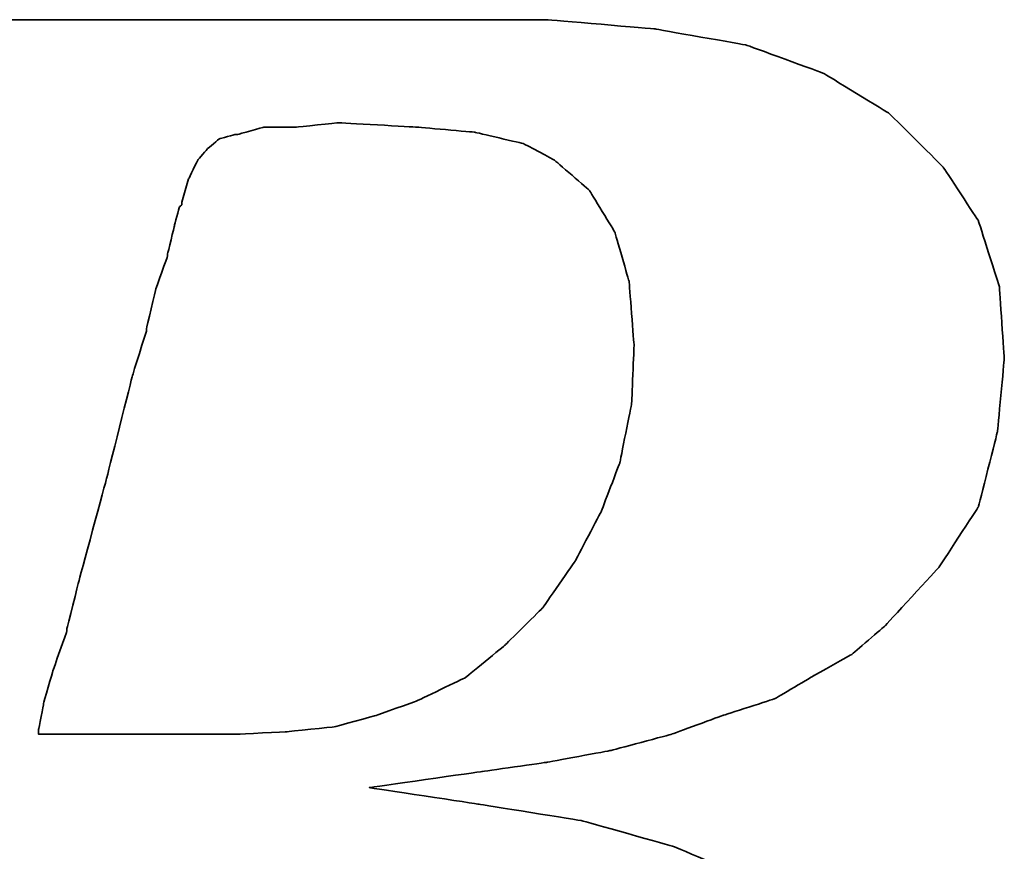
# Model space of a CAD drawing. Header units: millimetres. Extents: x -115 to 753, y -125 to 121.
# Tile 29 of 96: x 245.11 to 247.16, y 7 to 8.73. Entities that reach past the tile are written whole.
import ezdxf

# ---------------------------------------------------------------- set-up
doc = ezdxf.new("R2010")
doc.units = ezdxf.units.MM
doc.layers.add('DIM', color=4, linetype='Continuous')
doc.layers.add('layer 1', color=7, linetype='Continuous')

# ---------------------------------------------------------------- blocks, each defined once
blk = doc.blocks.new('TBI MOTION logo(完整正式版)')
at = {"layer": 'layer 1', "color": 22, "lineweight": 35}
for points, knots in [([(-64.65375, -6.86375), (-64.65375, -6.86375), (-64.84375, -7.29625), (-64.84375, -7.29625), (-64.84375, -7.29625), (-64.84375, -7.29625), (-64.86875, -7.34375), (-64.86875, -7.34375), (-64.86875, -7.34375), (-64.86875, -7.34375), (-64.86875, -7.36875), (-64.86875, -7.36875), (-64.86875, -7.36875), (-64.86875, -7.36875), (-65.15375, -7.65375), (-65.15375, -7.65375), (-65.15375, -7.65375), (-65.15375, -7.65375), (-65.17875, -7.65375), (-65.17875, -7.65375), (-65.17875, -7.65375), (-65.17875, -7.65375), (-65.20375, -7.67875), (-65.20375, -7.67875), (-65.20375, -7.67875), (-65.20375, -7.67875), (-65.58875, -7.87125), (-65.58875, -7.87125), (-65.58875, -7.87125), (-65.58875, -7.87125), (-65.63375, -7.87125), (-65.63375, -7.87125), (-65.63375, -7.87125), (-65.63375, -7.87125), (-65.65875, -7.89375), (-65.65875, -7.89375), (-65.65875, -7.89375), (-65.65875, -7.89375), (-66.09375, -7.94375), (-66.09375, -7.94375), (-66.09375, -7.94375), (-66.09375, -7.94375), (-66.11375, -7.94375), (-66.11375, -7.94375), (-66.11375, -7.94375), (-66.11375, -7.94375), (-66.16375, -7.94375), (-66.16375, -7.94375), (-66.16375, -7.94375), (-66.16375, -7.94375), (-66.30875, -7.94375), (-66.30875, -7.94375), (-66.30875, -7.94375), (-66.30875, -7.94375), (-66.69375, -7.94375), (-66.69375, -7.94375), (-66.69375, -7.94375), (-66.69375, -7.94375), (-67.07375, -7.94375), (-67.07375, -7.94375), (-67.07375, -7.94375), (-67.07375, -7.94375), (-67.12375, -7.94375), (-67.12375, -7.94375), (-67.12375, -7.94375), (-67.12375, -7.94375), (-67.12375, -7.96625), (-67.12375, -7.96625), (-67.12375, -7.96625), (-67.12375, -7.96625), (-67.14875, -7.99125), (-67.14875, -7.99125), (-67.14875, -7.99125), (-67.14875, -7.99125), (-67.24375, -8.34875), (-67.24375, -8.34875), (-67.24375, -8.34875), (-67.24375, -8.34875), (-67.31375, -8.68625), (-67.31375, -8.68625), (-67.31375, -8.68625), (-67.31375, -8.68625), (-67.26875, -8.68625), (-67.26875, -8.68625), (-67.26875, -8.68625), (-67.26875, -8.68625), (-67.07375, -8.68625), (-67.07375, -8.68625), (-67.07375, -8.68625), (-67.07375, -8.68625), (-66.54875, -8.68625), (-66.54875, -8.68625), (-66.54875, -8.68625), (-66.54875, -8.68625), (-65.82625, -8.68625), (-65.82625, -8.68625), (-65.82625, -8.68625), (-65.82625, -8.68625), (-65.01375, -8.68625), (-65.01375, -8.68625), (-65.01375, -8.68625), (-65.01375, -8.68625), (-64.05375, -8.68625), (-64.05375, -8.68625), (-64.05375, -8.68625), (-64.05375, -8.68625), (-62.08375, -8.68625), (-62.08375, -8.68625), (-62.08375, -8.68625), (-62.08375, -8.68625), (-60.06875, -8.68625), (-60.06875, -8.68625), (-60.06875, -8.68625), (-60.06875, -8.68625), (-59.10875, -8.68625), (-59.10875, -8.68625), (-59.10875, -8.68625), (-59.10875, -8.68625), (-58.29375, -8.68625), (-58.29375, -8.68625), (-58.29375, -8.68625), (-58.29375, -8.68625), (-57.57375, -8.68625), (-57.57375, -8.68625), (-57.57375, -8.68625), (-57.57375, -8.68625), (-57.04875, -8.68625), (-57.04875, -8.68625), (-57.04875, -8.68625), (-57.04875, -8.68625), (-56.85375, -8.68625), (-56.85375, -8.68625), (-56.85375, -8.68625), (-56.85375, -8.68625), (-56.70875, -8.68625), (-56.70875, -8.68625), (-56.70875, -8.68625), (-56.70875, -8.68625), (-56.61375, -8.68625), (-56.61375, -8.68625), (-56.61375, -8.68625), (-56.61375, -8.68625), (-56.56875, -8.68625), (-56.56875, -8.68625), (-56.56875, -8.68625), (-56.56875, -8.68625), (-55.65375, -8.63875), (-55.65375, -8.63875), (-55.65375, -8.63875), (-55.65375, -8.63875), (-54.76875, -8.51875), (-54.76875, -8.51875), (-54.76875, -8.51875), (-54.76875, -8.51875), (-53.90375, -8.30375), (-53.90375, -8.30375), (-53.90375, -8.30375), (-53.90375, -8.30375), (-53.08875, -8.03875), (-53.08875, -8.03875), (-53.08875, -8.03875), (-53.08875, -8.03875), (-52.34375, -7.65375), (-52.34375, -7.65375), (-52.34375, -7.65375), (-52.34375, -7.65375), (-51.69875, -7.29625), (-51.69875, -7.29625), (-51.69875, -7.29625), (-51.69875, -7.29625), (-51.21875, -6.91125), (-51.21875, -6.91125), (-51.21875, -6.91125), (-51.21875, -6.91125), (-50.83375, -6.50375), (-50.83375, -6.50375), (-50.83375, -6.50375), (-50.83375, -6.50375), (-50.44875, -5.94875), (-50.44875, -5.94875), (-50.44875, -5.94875), (-50.44875, -5.94875), (-50.13875, -5.30375), (-50.13875, -5.30375), (-50.13875, -5.30375), (-50.13875, -5.30375), (-49.99375, -4.65375), (-49.99375, -4.65375), (-49.99375, -4.65375), (-49.99375, -4.65375), (-49.92375, -3.98375), (-49.92375, -3.98375), (-49.92375, -3.98375), (-49.92375, -3.98375), (-49.99375, -3.19374), (-49.99375, -3.19374), (-49.99375, -3.19374), (-49.99375, -3.19374), (-50.23374, -2.44874), (-50.23374, -2.44874), (-50.23374, -2.44874), (-50.23374, -2.44874), (-50.59375, -1.87374), (-50.59375, -1.87374), (-50.59375, -1.87374), (-50.59375, -1.87374), (-51.09875, -1.31874), (-51.09875, -1.31874), (-51.09875, -1.31874), (-51.09875, -1.31874), (-51.74375, -0.81875), (-51.74375, -0.81875), (-51.74375, -0.81875), (-51.74375, -0.81875), (-52.53875, -0.48125), (-52.53875, -0.48125), (-52.53875, -0.48125), (-52.53875, -0.48125), (-53.47375, -0.21875), (-53.47375, -0.21875), (-53.47375, -0.21875), (-53.47375, -0.21875), (-54.52875, -0.04874), (-54.52875, -0.04874), (-54.52875, -0.04874), (-54.52875, -0.04874), (-55.65375, 0.12125), (-55.65375, 0.12125), (-55.65375, 0.12125), (-55.65375, 0.12125), (-54.50375, 0.28624), (-54.50375, 0.28624), (-54.50375, 0.28624), (-54.50375, 0.28624), (-53.83375, 0.38124), (-53.83375, 0.38124), (-53.83375, 0.38124), (-53.83375, 0.38124), (-53.18375, 0.50125), (-53.18375, 0.50125), (-53.18375, 0.50125), (-53.18375, 0.50125), (-52.55875, 0.66874), (-52.55875, 0.66874), (-52.55875, 0.66874), (-52.55875, 0.66874), (-52.03375, 0.86124), (-52.03375, 0.86124), (-52.03375, 0.86124), (-52.03375, 0.86124), (-51.50374, 1.03124), (-51.50374, 1.03124), (-51.50374, 1.03124), (-51.50374, 1.03124), (-51.09875, 1.27125), (-51.09875, 1.27125), (-51.09875, 1.27125), (-51.09875, 1.27125), (-50.71375, 1.48624), (-50.71375, 1.48624), (-50.71375, 1.48624), (-50.71375, 1.48624), (-50.37625, 1.77625), (-50.37625, 1.77625), (-50.37625, 1.77625), (-50.37625, 1.77625), (-49.82375, 2.37625), (-49.82375, 2.37625), (-49.82375, 2.37625), (-49.82375, 2.37625), (-49.41875, 2.99625), (-49.41875, 2.99625), (-49.41875, 2.99625), (-49.41875, 2.99625), (-49.22375, 3.76625), (-49.22375, 3.76625), (-49.22375, 3.76625), (-49.22375, 3.76625), (-49.15375, 4.50874), (-49.15375, 4.50874), (-49.15375, 4.50874), (-49.15375, 4.50874), (-49.20375, 5.25125), (-49.20375, 5.25125), (-49.20375, 5.25125), (-49.20375, 5.25125), (-49.41875, 5.92625), (-49.41875, 5.92625), (-49.41875, 5.92625), (-49.41875, 5.92625), (-49.77875, 6.47625), (-49.77875, 6.47625), (-49.77875, 6.47625), (-49.77875, 6.47625), (-50.33125, 7.02624), (-50.33125, 7.02624), (-50.33125, 7.02624), (-50.33125, 7.02624), (-51.00125, 7.43625), (-51.00125, 7.43625), (-51.00125, 7.43625), (-51.00125, 7.43625), (-51.79375, 7.72625), (-51.79375, 7.72625), (-51.79375, 7.72625), (-51.79375, 7.72625), (-52.72875, 7.89124), (-52.72875, 7.89124), (-52.72875, 7.89124), (-52.72875, 7.89124), (-53.83375, 7.98625), (-53.83375, 7.98625), (-53.83375, 7.98625), (-53.83375, 7.98625), (-53.92875, 7.98625), (-53.92875, 7.98625), (-53.92875, 7.98625), (-53.92875, 7.98625), (-54.26375, 7.98625), (-54.26375, 7.98625), (-54.26375, 7.98625), (-54.26375, 7.98625), (-54.74375, 7.98625), (-54.74375, 7.98625), (-54.74375, 7.98625), (-54.74375, 7.98625), (-55.36875, 7.98625), (-55.36875, 7.98625), (-55.36875, 7.98625), (-55.36875, 7.98625), (-56.13375, 7.98625), (-56.13375, 7.98625), (-56.13375, 7.98625), (-56.13375, 7.98625), (-56.94875, 7.98625), (-56.94875, 7.98625), (-56.94875, 7.98625), (-56.94875, 7.98625), (-58.77625, 7.98625), (-58.77625, 7.98625), (-58.77625, 7.98625), (-58.77625, 7.98625), (-60.59875, 7.98625), (-60.59875, 7.98625), (-60.59875, 7.98625), (-60.59875, 7.98625), (-61.41375, 7.98625), (-61.41375, 7.98625), (-61.41375, 7.98625), (-61.41375, 7.98625), (-62.17875, 7.98625), (-62.17875, 7.98625), (-62.17875, 7.98625), (-62.17875, 7.98625), (-62.80375, 7.98625), (-62.80375, 7.98625), (-62.80375, 7.98625), (-62.80375, 7.98625), (-63.30625, 7.98625), (-63.30625, 7.98625), (-63.30625, 7.98625), (-63.30625, 7.98625), (-63.57375, 7.98625), (-63.57375, 7.98625), (-63.57375, 7.98625), (-63.57375, 7.98625), (-63.57375, 7.96375), (-63.57375, 7.96375), (-63.57375, 7.96375), (-63.57375, 7.96375), (-63.59875, 7.94125), (-63.59875, 7.94125), (-63.59875, 7.94125), (-63.59875, 7.94125), (-63.69375, 7.55625), (-63.69375, 7.55625), (-63.69375, 7.55625), (-63.69375, 7.55625), (-63.76375, 7.24624), (-63.76375, 7.24624), (-63.76375, 7.24624), (-63.76375, 7.24624), (-63.23875, 7.24624), (-63.23875, 7.24624), (-63.23875, 7.24624), (-63.23875, 7.24624), (-62.75875, 7.24624), (-62.75875, 7.24624), (-62.75875, 7.24624), (-62.75875, 7.24624), (-62.61125, 7.24624), (-62.61125, 7.24624), (-62.61125, 7.24624), (-62.61125, 7.24624), (-62.56625, 7.24624), (-62.56625, 7.24624), (-62.56625, 7.24624), (-62.56625, 7.24624), (-62.22875, 7.24624), (-62.22875, 7.24624), (-62.22875, 7.24624), (-62.22875, 7.24624), (-62.20375, 7.24624), (-62.20375, 7.24624), (-62.20375, 7.24624), (-62.20375, 7.24624), (-62.17875, 7.21875), (-62.17875, 7.21875), (-62.17875, 7.21875), (-62.17875, 7.21875), (-61.96375, 7.17125), (-61.96375, 7.17125), (-61.96375, 7.17125), (-61.96375, 7.17125), (-61.72375, 7.12624), (-61.72375, 7.12624), (-61.72375, 7.12624), (-61.72375, 7.12624), (-61.70375, 7.12624), (-61.70375, 7.12624), (-61.70375, 7.12624), (-61.70375, 7.12624), (-61.55875, 7.07624), (-61.55875, 7.07624), (-61.55875, 7.07624), (-61.55875, 7.07624), (-61.50875, 7.07624), (-61.50875, 7.07624), (-61.50875, 7.07624), (-61.50875, 7.07624), (-61.48375, 7.02624), (-61.48375, 7.02624), (-61.48375, 7.02624), (-61.48375, 7.02624), (-61.31875, 6.83375), (-61.31875, 6.83375), (-61.31875, 6.83375), (-61.31875, 6.83375), (-61.29375, 6.81125), (-61.29375, 6.81125), (-61.29375, 6.81125), (-61.29375, 6.81125), (-61.29375, 6.78625), (-61.29375, 6.78625), (-61.29375, 6.78625), (-61.29375, 6.78625), (-61.19875, 6.50124), (-61.19875, 6.50124), (-61.19875, 6.50124), (-61.19875, 6.50124), (-61.17375, 6.45124), (-61.17375, 6.45124), (-61.17375, 6.45124), (-61.17375, 6.45124), (-61.19875, 6.40625), (-61.19875, 6.40625), (-61.19875, 6.40625), (-61.19875, 6.40625), (-61.26875, 5.99624), (-61.26875, 5.99624), (-61.26875, 5.99624), (-61.26875, 5.99624), (-61.26875, 5.85125), (-61.26875, 5.85125), (-61.26875, 5.85125), (-61.26875, 5.85125), (-61.26875, 5.82625), (-61.26875, 5.82625), (-61.26875, 5.82625), (-61.26875, 5.82625), (-61.29375, 5.80625), (-61.29375, 5.80625), (-61.29375, 5.80625), (-61.29375, 5.80625), (-61.34125, 5.66125), (-61.34125, 5.66125), (-61.34125, 5.66125), (-61.34125, 5.66125), (-61.41375, 5.44625), (-61.41375, 5.44625), (-61.41375, 5.44625), (-61.41375, 5.44625), (-61.48375, 5.15625), (-61.48375, 5.15625), (-61.48375, 5.15625), (-61.48375, 5.15625), (-61.58375, 4.82124), (-61.58375, 4.82124), (-61.58375, 4.82124), (-61.58375, 4.82124), (-61.79875, 4.00375), (-61.79875, 4.00375), (-61.79875, 4.00375), (-61.79875, 4.00375), (-62.05875, 2.99625), (-62.05875, 2.99625), (-62.05875, 2.99625), (-62.05875, 2.99625), (-62.34875, 1.91625), (-62.34875, 1.91625), (-62.34875, 1.91625), (-62.34875, 1.91625), (-62.97375, -0.41124), (-62.97375, -0.41124), (-62.97375, -0.41124), (-62.97375, -0.41124), (-63.59875, -2.75875), (-63.59875, -2.75875), (-63.59875, -2.75875), (-63.59875, -2.75875), (-63.88375, -3.86374), (-63.88375, -3.86374), (-63.88375, -3.86374), (-63.88375, -3.86374), (-64.14875, -4.82374), (-64.14875, -4.82374), (-64.14875, -4.82374), (-64.14875, -4.82374), (-64.36375, -5.64125), (-64.36375, -5.64125), (-64.36375, -5.64125), (-64.36375, -5.64125), (-64.43625, -5.97625), (-64.43625, -5.97625), (-64.43625, -5.97625), (-64.43625, -5.97625), (-64.50875, -6.28625), (-64.50875, -6.28625), (-64.50875, -6.28625), (-64.50875, -6.28625), (-64.50875, -6.30875), (-64.50875, -6.30875), (-64.50875, -6.30875), (-64.50875, -6.30875), (-64.57875, -6.50375), (-64.57875, -6.50375), (-64.57875, -6.50375), (-64.57875, -6.50375), (-64.62875, -6.69625), (-64.62875, -6.69625), (-64.62875, -6.69625), (-64.62875, -6.69625), (-64.62875, -6.76875), (-64.62875, -6.76875), (-64.62875, -6.76875), (-64.62875, -6.76875), (-64.62875, -6.81375), (-64.62875, -6.81375), (-64.62875, -6.81375), (-64.62875, -6.81375), (-64.62875, -6.83875), (-64.62875, -6.83875), (-64.62875, -6.83875), (-64.62875, -6.83875), (-64.65375, -6.86375), (-64.65375, -6.86375)], [0, 0, 0, 0, 0.00719424, 0.00719424, 0.00719424, 0.00719425, 0.01438849, 0.01438849, 0.01438849, 0.0143885, 0.02158273, 0.02158273, 0.02158273, 0.02158274, 0.02877698, 0.02877698, 0.02877698, 0.02877699, 0.03597122, 0.03597122, 0.03597122, 0.03597123, 0.04316547, 0.04316547, 0.04316547, 0.04316548, 0.05035971, 0.05035971, 0.05035971, 0.05035972, 0.05755396, 0.05755396, 0.05755396, 0.05755397, 0.0647482, 0.0647482, 0.0647482, 0.06474821, 0.07194245, 0.07194245, 0.07194245, 0.07194246, 0.07913669, 0.07913669, 0.07913669, 0.0791367, 0.08633094, 0.08633094, 0.08633094, 0.08633095, 0.09352518, 0.09352518, 0.09352518, 0.09352519, 0.10071942, 0.10071942, 0.10071942, 0.10071943, 0.10791367, 0.10791367, 0.10791367, 0.10791368, 0.11510791, 0.11510791, 0.11510791, 0.11510792, 0.12230216, 0.12230216, 0.12230216, 0.12230217, 0.1294964, 0.1294964, 0.1294964, 0.12949641, 0.13669065, 0.13669065, 0.13669065, 0.13669066, 0.14388489, 0.14388489, 0.14388489, 0.1438849, 0.15107914, 0.15107914, 0.15107914, 0.15107915, 0.15827338, 0.15827338, 0.15827338, 0.15827339, 0.16546763, 0.16546763, 0.16546763, 0.16546764, 0.17266187, 0.17266187, 0.17266187, 0.17266188, 0.17985612, 0.17985612, 0.17985612, 0.17985613, 0.18705036, 0.18705036, 0.18705036, 0.18705037, 0.1942446, 0.1942446, 0.1942446, 0.19424461, 0.20143885, 0.20143885, 0.20143885, 0.20143886, 0.20863309, 0.20863309, 0.20863309, 0.2086331, 0.21582734, 0.21582734, 0.21582734, 0.21582735, 0.22302158, 0.22302158, 0.22302158, 0.22302159, 0.23021583, 0.23021583, 0.23021583, 0.23021584, 0.23741007, 0.23741007, 0.23741007, 0.23741008, 0.24460432, 0.24460432, 0.24460432, 0.24460433, 0.25179856, 0.25179856, 0.25179856, 0.25179857, 0.25899281, 0.25899281, 0.25899281, 0.25899282, 0.26618705, 0.26618705, 0.26618705, 0.26618706, 0.27338129, 0.27338129, 0.27338129, 0.2733813, 0.28057554, 0.28057554, 0.28057554, 0.28057555, 0.28776978, 0.28776978, 0.28776978, 0.28776979, 0.29496403, 0.29496403, 0.29496403, 0.29496404, 0.30215827, 0.30215827, 0.30215827, 0.30215828, 0.30935252, 0.30935252, 0.30935252, 0.30935253, 0.31654676, 0.31654676, 0.31654676, 0.31654677, 0.32374101, 0.32374101, 0.32374101, 0.32374102, 0.33093525, 0.33093525, 0.33093525, 0.33093526, 0.3381295, 0.3381295, 0.3381295, 0.33812951, 0.34532374, 0.34532374, 0.34532374, 0.34532375, 0.35251799, 0.35251799, 0.35251799, 0.352518, 0.35971223, 0.35971223, 0.35971223, 0.35971224, 0.36690647, 0.36690647, 0.36690647, 0.36690648, 0.37410072, 0.37410072, 0.37410072, 0.37410073, 0.38129496, 0.38129496, 0.38129496, 0.38129497, 0.38848921, 0.38848921, 0.38848921, 0.38848922, 0.39568345, 0.39568345, 0.39568345, 0.39568346, 0.4028777, 0.4028777, 0.4028777, 0.40287771, 0.41007194, 0.41007194, 0.41007194, 0.41007195, 0.41726619, 0.41726619, 0.41726619, 0.4172662, 0.42446043, 0.42446043, 0.42446043, 0.42446044, 0.43165468, 0.43165468, 0.43165468, 0.43165469, 0.43884892, 0.43884892, 0.43884892, 0.43884893, 0.44604317, 0.44604317, 0.44604317, 0.44604318, 0.45323741, 0.45323741, 0.45323741, 0.45323742, 0.46043165, 0.46043165, 0.46043165, 0.46043166, 0.4676259, 0.4676259, 0.4676259, 0.46762591, 0.47482014, 0.47482014, 0.47482014, 0.47482015, 0.48201439, 0.48201439, 0.48201439, 0.4820144, 0.48920863, 0.48920863, 0.48920863, 0.48920864, 0.49640288, 0.49640288, 0.49640288, 0.49640289, 0.50359712, 0.50359712, 0.50359712, 0.50359713, 0.51079137, 0.51079137, 0.51079137, 0.51079138, 0.51798561, 0.51798561, 0.51798561, 0.51798562, 0.52517986, 0.52517986, 0.52517986, 0.52517987, 0.5323741, 0.5323741, 0.5323741, 0.53237411, 0.53956835, 0.53956835, 0.53956835, 0.53956836, 0.54676259, 0.54676259, 0.54676259, 0.5467626, 0.55395683, 0.55395683, 0.55395683, 0.55395684, 0.56115108, 0.56115108, 0.56115108, 0.56115109, 0.56834532, 0.56834532, 0.56834532, 0.56834533, 0.57553957, 0.57553957, 0.57553957, 0.57553958, 0.58273381, 0.58273381, 0.58273381, 0.58273382, 0.58992806, 0.58992806, 0.58992806, 0.58992807, 0.5971223, 0.5971223, 0.5971223, 0.59712231, 0.60431655, 0.60431655, 0.60431655, 0.60431656, 0.61151079, 0.61151079, 0.61151079, 0.6115108, 0.61870504, 0.61870504, 0.61870504, 0.61870505, 0.62589928, 0.62589928, 0.62589928, 0.62589929, 0.63309353, 0.63309353, 0.63309353, 0.63309354, 0.64028777, 0.64028777, 0.64028777, 0.64028778, 0.64748201, 0.64748201, 0.64748201, 0.64748202, 0.65467626, 0.65467626, 0.65467626, 0.65467627, 0.6618705, 0.6618705, 0.6618705, 0.66187051, 0.66906475, 0.66906475, 0.66906475, 0.66906476, 0.67625899, 0.67625899, 0.67625899, 0.676259, 0.68345324, 0.68345324, 0.68345324, 0.68345325, 0.69064748, 0.69064748, 0.69064748, 0.69064749, 0.69784173, 0.69784173, 0.69784173, 0.69784174, 0.70503597, 0.70503597, 0.70503597, 0.70503598, 0.71223022, 0.71223022, 0.71223022, 0.71223023, 0.71942446, 0.71942446, 0.71942446, 0.71942447, 0.72661871, 0.72661871, 0.72661871, 0.72661872, 0.73381295, 0.73381295, 0.73381295, 0.73381296, 0.74100719, 0.74100719, 0.74100719, 0.7410072, 0.74820144, 0.74820144, 0.74820144, 0.74820145, 0.75539568, 0.75539568, 0.75539568, 0.75539569, 0.76258993, 0.76258993, 0.76258993, 0.76258994, 0.76978417, 0.76978417, 0.76978417, 0.76978418, 0.77697842, 0.77697842, 0.77697842, 0.77697843, 0.78417266, 0.78417266, 0.78417266, 0.78417267, 0.79136691, 0.79136691, 0.79136691, 0.79136692, 0.79856115, 0.79856115, 0.79856115, 0.79856116, 0.8057554, 0.8057554, 0.8057554, 0.80575541, 0.81294964, 0.81294964, 0.81294964, 0.81294965, 0.82014388, 0.82014388, 0.82014388, 0.82014389, 0.82733813, 0.82733813, 0.82733813, 0.82733814, 0.83453237, 0.83453237, 0.83453237, 0.83453238, 0.84172662, 0.84172662, 0.84172662, 0.84172663, 0.84892086, 0.84892086, 0.84892086, 0.84892087, 0.85611511, 0.85611511, 0.85611511, 0.85611512, 0.86330935, 0.86330935, 0.86330935, 0.86330936, 0.8705036, 0.8705036, 0.8705036, 0.87050361, 0.87769784, 0.87769784, 0.87769784, 0.87769785, 0.88489209, 0.88489209, 0.88489209, 0.8848921, 0.89208633, 0.89208633, 0.89208633, 0.89208634, 0.89928058, 0.89928058, 0.89928058, 0.89928059, 0.90647482, 0.90647482, 0.90647482, 0.90647483, 0.91366906, 0.91366906, 0.91366906, 0.91366907, 0.92086331, 0.92086331, 0.92086331, 0.92086332, 0.92805755, 0.92805755, 0.92805755, 0.92805756, 0.9352518, 0.9352518, 0.9352518, 0.93525181, 0.94244604, 0.94244604, 0.94244604, 0.94244605, 0.94964029, 0.94964029, 0.94964029, 0.9496403, 0.95683453, 0.95683453, 0.95683453, 0.95683454, 0.96402878, 0.96402878, 0.96402878, 0.96402879, 0.97122302, 0.97122302, 0.97122302, 0.97122303, 0.97841727, 0.97841727, 0.97841727, 0.97841728, 0.98561151, 0.98561151, 0.98561151, 0.98561152, 0.99280576, 0.99280576, 0.99280576, 0.99280577, 1, 1, 1, 1]), ([(-57.50375, 6.35625), (-57.50375, 6.35625), (-57.57375, 6.11625), (-57.57375, 6.11625), (-57.57375, 6.11625), (-57.57375, 6.11625), (-57.57375, 6.09125), (-57.57375, 6.09125), (-57.57375, 6.09125), (-57.57375, 6.09125), (-57.59875, 6.06625), (-57.59875, 6.06625), (-57.59875, 6.06625), (-57.59875, 6.06625), (-57.64875, 5.87625), (-57.64875, 5.87625), (-57.64875, 5.87625), (-57.64875, 5.87625), (-57.71875, 5.58875), (-57.71875, 5.58875), (-57.71875, 5.58875), (-57.71875, 5.58875), (-57.71875, 5.56625), (-57.71875, 5.56625), (-57.71875, 5.56625), (-57.71875, 5.56625), (-57.83875, 5.23125), (-57.83875, 5.23125), (-57.83875, 5.23125), (-57.83875, 5.23125), (-57.93625, 4.82124), (-57.93625, 4.82124), (-57.93625, 4.82124), (-57.93625, 4.82124), (-57.93625, 4.79624), (-57.93625, 4.79624), (-57.93625, 4.79624), (-57.93625, 4.79624), (-58.07875, 4.34125), (-58.07875, 4.34125), (-58.07875, 4.34125), (-58.07875, 4.34125), (-58.34375, 3.28625), (-58.34375, 3.28625), (-58.34375, 3.28625), (-58.34375, 3.28625), (-58.62875, 2.23124), (-58.62875, 2.23124), (-58.62875, 2.23124), (-58.62875, 2.23124), (-58.74875, 1.75125), (-58.74875, 1.75125), (-58.74875, 1.75125), (-58.74875, 1.75125), (-58.74875, 1.72625), (-58.74875, 1.72625), (-58.74875, 1.72625), (-58.74875, 1.72625), (-58.89375, 1.31625), (-58.89375, 1.31625), (-58.89375, 1.31625), (-58.89375, 1.31625), (-58.98875, 0.98124), (-58.98875, 0.98124), (-58.98875, 0.98124), (-58.98875, 0.98124), (-59.03875, 0.71625), (-59.03875, 0.71625), (-59.03875, 0.71625), (-59.03875, 0.71625), (-59.03875, 0.66874), (-59.03875, 0.66874), (-59.03875, 0.66874), (-59.03875, 0.66874), (-58.91875, 0.66874), (-58.91875, 0.66874), (-58.91875, 0.66874), (-58.91875, 0.66874), (-58.53375, 0.66874), (-58.53375, 0.66874), (-58.53375, 0.66874), (-58.53375, 0.66874), (-58.10375, 0.66874), (-58.10375, 0.66874), (-58.10375, 0.66874), (-58.10375, 0.66874), (-57.66875, 0.66874), (-57.66875, 0.66874), (-57.66875, 0.66874), (-57.66875, 0.66874), (-57.33375, 0.66874), (-57.33375, 0.66874), (-57.33375, 0.66874), (-57.33375, 0.66874), (-57.09375, 0.66874), (-57.09375, 0.66874), (-57.09375, 0.66874), (-57.09375, 0.66874), (-56.99875, 0.66874), (-56.99875, 0.66874), (-56.99875, 0.66874), (-56.99875, 0.66874), (-56.49375, 0.69374), (-56.49375, 0.69374), (-56.49375, 0.69374), (-56.49375, 0.69374), (-56.01375, 0.74374), (-56.01375, 0.74374), (-56.01375, 0.74374), (-56.01375, 0.74374), (-55.58375, 0.86124), (-55.58375, 0.86124), (-55.58375, 0.86124), (-55.58375, 0.86124), (-55.17375, 1.00624), (-55.17375, 1.00624), (-55.17375, 1.00624), (-55.17375, 1.00624), (-54.67375, 1.24625), (-54.67375, 1.24625), (-54.67375, 1.24625), (-54.67375, 1.24625), (-54.26375, 1.58124), (-54.26375, 1.58124), (-54.26375, 1.58124), (-54.26375, 1.58124), (-53.87875, 1.96374), (-53.87875, 1.96374), (-53.87875, 1.96374), (-53.87875, 1.96374), (-53.54375, 2.44625), (-53.54375, 2.44625), (-53.54375, 2.44625), (-53.54375, 2.44625), (-53.27875, 2.95125), (-53.27875, 2.95125), (-53.27875, 2.95125), (-53.27875, 2.95125), (-53.08875, 3.45124), (-53.08875, 3.45124), (-53.08875, 3.45124), (-53.08875, 3.45124), (-52.96875, 4.05124), (-52.96875, 4.05124), (-52.96875, 4.05124), (-52.96875, 4.05124), (-52.94375, 4.65125), (-52.94375, 4.65125), (-52.94375, 4.65125), (-52.94375, 4.65125), (-52.99375, 5.30125), (-52.99375, 5.30125), (-52.99375, 5.30125), (-52.99375, 5.30125), (-53.13875, 5.80625), (-53.13875, 5.80625), (-53.13875, 5.80625), (-53.13875, 5.80625), (-53.39875, 6.23625), (-53.39875, 6.23625), (-53.39875, 6.23625), (-53.39875, 6.23625), (-53.75875, 6.54875), (-53.75875, 6.54875), (-53.75875, 6.54875), (-53.75875, 6.54875), (-54.07375, 6.71625), (-54.07375, 6.71625), (-54.07375, 6.71625), (-54.07375, 6.71625), (-54.57375, 6.83375), (-54.57375, 6.83375), (-54.57375, 6.83375), (-54.57375, 6.83375), (-55.17375, 6.88625), (-55.17375, 6.88625), (-55.17375, 6.88625), (-55.17375, 6.88625), (-55.96875, 6.93125), (-55.96875, 6.93125), (-55.96875, 6.93125), (-55.96875, 6.93125), (-56.39875, 6.88625), (-56.39875, 6.88625), (-56.39875, 6.88625), (-56.39875, 6.88625), (-56.42125, 6.88625), (-56.42125, 6.88625), (-56.42125, 6.88625), (-56.42125, 6.88625), (-56.73375, 6.88625), (-56.73375, 6.88625), (-56.73375, 6.88625), (-56.73375, 6.88625), (-56.99875, 6.81125), (-56.99875, 6.81125), (-56.99875, 6.81125), (-56.99875, 6.81125), (-57.02375, 6.81125), (-57.02375, 6.81125), (-57.02375, 6.81125), (-57.02375, 6.81125), (-57.18875, 6.76625), (-57.18875, 6.76625), (-57.18875, 6.76625), (-57.18875, 6.76625), (-57.30875, 6.66625), (-57.30875, 6.66625), (-57.30875, 6.66625), (-57.30875, 6.66625), (-57.40875, 6.54875), (-57.40875, 6.54875), (-57.40875, 6.54875), (-57.40875, 6.54875), (-57.50375, 6.35625), (-57.50375, 6.35625)], [0, 0, 0, 0, 0.01851852, 0.01851852, 0.01851852, 0.01851853, 0.03703704, 0.03703704, 0.03703704, 0.03703705, 0.05555556, 0.05555556, 0.05555556, 0.05555557, 0.07407407, 0.07407407, 0.07407407, 0.07407408, 0.09259259, 0.09259259, 0.09259259, 0.0925926, 0.11111111, 0.11111111, 0.11111111, 0.11111112, 0.12962963, 0.12962963, 0.12962963, 0.12962964, 0.14814815, 0.14814815, 0.14814815, 0.14814816, 0.16666667, 0.16666667, 0.16666667, 0.16666668, 0.18518519, 0.18518519, 0.18518519, 0.1851852, 0.2037037, 0.2037037, 0.2037037, 0.20370371, 0.22222222, 0.22222222, 0.22222222, 0.22222223, 0.24074074, 0.24074074, 0.24074074, 0.24074075, 0.25925926, 0.25925926, 0.25925926, 0.25925927, 0.27777778, 0.27777778, 0.27777778, 0.27777779, 0.2962963, 0.2962963, 0.2962963, 0.29629631, 0.31481481, 0.31481481, 0.31481481, 0.31481482, 0.33333333, 0.33333333, 0.33333333, 0.33333334, 0.35185185, 0.35185185, 0.35185185, 0.35185186, 0.37037037, 0.37037037, 0.37037037, 0.37037038, 0.38888889, 0.38888889, 0.38888889, 0.3888889, 0.40740741, 0.40740741, 0.40740741, 0.40740742, 0.42592593, 0.42592593, 0.42592593, 0.42592594, 0.44444444, 0.44444444, 0.44444444, 0.44444445, 0.46296296, 0.46296296, 0.46296296, 0.46296297, 0.48148148, 0.48148148, 0.48148148, 0.48148149, 0.5, 0.5, 0.5, 0.50000001, 0.51851852, 0.51851852, 0.51851852, 0.51851853, 0.53703704, 0.53703704, 0.53703704, 0.53703705, 0.55555556, 0.55555556, 0.55555556, 0.55555557, 0.57407407, 0.57407407, 0.57407407, 0.57407408, 0.59259259, 0.59259259, 0.59259259, 0.5925926, 0.61111111, 0.61111111, 0.61111111, 0.61111112, 0.62962963, 0.62962963, 0.62962963, 0.62962964, 0.64814815, 0.64814815, 0.64814815, 0.64814816, 0.66666667, 0.66666667, 0.66666667, 0.66666668, 0.68518519, 0.68518519, 0.68518519, 0.6851852, 0.7037037, 0.7037037, 0.7037037, 0.70370371, 0.72222222, 0.72222222, 0.72222222, 0.72222223, 0.74074074, 0.74074074, 0.74074074, 0.74074075, 0.75925926, 0.75925926, 0.75925926, 0.75925927, 0.77777778, 0.77777778, 0.77777778, 0.77777779, 0.7962963, 0.7962963, 0.7962963, 0.79629631, 0.81481481, 0.81481481, 0.81481481, 0.81481482, 0.83333333, 0.83333333, 0.83333333, 0.83333334, 0.85185185, 0.85185185, 0.85185185, 0.85185186, 0.87037037, 0.87037037, 0.87037037, 0.87037038, 0.88888889, 0.88888889, 0.88888889, 0.8888889, 0.90740741, 0.90740741, 0.90740741, 0.90740742, 0.92592593, 0.92592593, 0.92592593, 0.92592594, 0.94444444, 0.94444444, 0.94444444, 0.94444445, 0.96296296, 0.96296296, 0.96296296, 0.96296297, 0.98148148, 0.98148148, 0.98148148, 0.98148149, 1, 1, 1, 1])]:
    blk.add_open_spline(points, degree=3, knots=knots, dxfattribs=at)

msp = doc.modelspace()

# ---------------------------------------------------------------- block references
at = {"layer": 'DIM', "color": 7, "xscale": 0.2032335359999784, "yscale": 0.2032335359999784, "zscale": 0.2032335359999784}
msp.add_blockref('TBI MOTION logo(完整正式版)', (257.149, 7.109), dxfattribs=at)

doc.saveas('drawing.dxf')
